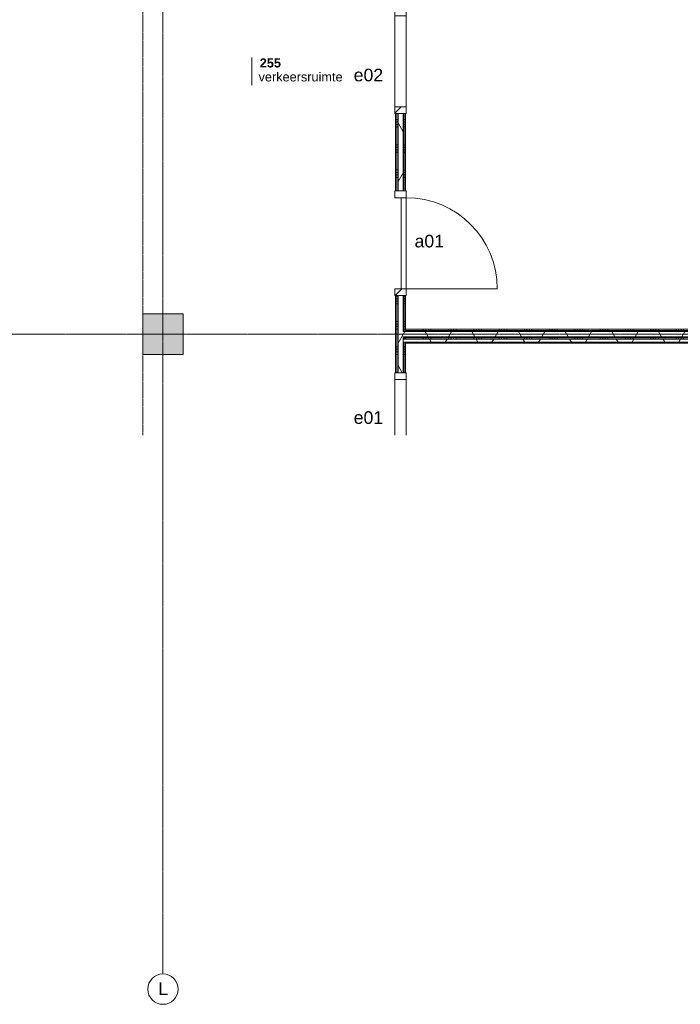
# Model space of a CAD drawing. Header units: millimetres. Extents: x 23523 to 72739, y 19604 to 59318.
# Tile 30 of 44: x 52611 to 59145, y 20368 to 30112. Entities that reach past the tile are written whole.
import ezdxf

# ---------------------------------------------------------------- set-up
doc = ezdxf.new("R2010")
doc.units = ezdxf.units.MM
doc.linetypes.add('Dash', pattern=[6.35, 3.175, -3.175])
doc.linetypes.add('stramien', pattern=[22.225, 12.7, -3.175, 3.175, -3.175])
doc.layers.add('00_Algemeen', color=7, linetype='Continuous', lineweight=9, true_color=0x00a600)
for name, color, linetype, lineweight in [('22_Metselwerk', 7, 'Continuous', 18), ('25_Metaalconstructiewerk', 7, 'Continuous', 9), ('30_Kozijnen-ramen-deuren', 7, 'Continuous', 9)]:
    doc.layers.add(name, color=color, linetype=linetype, lineweight=lineweight)
doc.styles.add('Arial', font='arial.ttf', dxfattribs={"height": 125})
doc.styles.add('Arial_5', font='arial.ttf', dxfattribs={"height": 90})
doc.styles.add('Arial_B_1', font='arialbd.ttf', dxfattribs={"height": 90})
pattern_1 = [(180, (56427.54, 29800), (4e-13, -250), []), (180, (56427.54, 29825), (4e-13, -250), []), (180, (56427.54, 29850), (4e-13, -250), []), (180, (56427.54, 29875), (4e-13, -250), [])]
pattern_2 = [(60, (-5372.46, 0), (-346.4102, 200), []), (120, (-5372.46, 0), (-346.4102, -200), [])]
pattern_3 = [(270, (60427.54, 27050), (250, 9e-13), []), (270, (60402.54, 27050), (250, 9e-13), []), (270, (60377.54, 27050), (250, 9e-13), []), (270, (60352.54, 27050), (250, 9e-13), [])]

# ---------------------------------------------------------------- blocks, each defined once
blk = doc.blocks.new('Direct Shape - 2410-10368 v1 - IFC-model constructie _zonder onderbouw_ _MM21228_-1202152-02 tweede verdieping - B')
at = {"layer": '25_Metaalconstructiewerk'}
blk.add_hatch(color=256, dxfattribs=at).paths.add_polyline_path([(200, -200), (200, 200), (-200, 200), (-200, -200)])
for p, q in [((200, 200), (-200, 200)), ((-200, 200), (-200, -200)), ((200, -200), (200, 200)), ((-200, -200), (200, -200))]:
    blk.add_line(p, q, dxfattribs=at)
blk = doc.blocks.new('Direct Shape - NLRS_28_SC_TLB_kolom vierkant prefab_gen_AT_kolom vierkant_gen_lxb 400x400_800402-1202380-02 tweede verdieping - B')
blk.add_blockref('Direct Shape - 2410-10368 v1 - IFC-model constructie _zonder onderbouw_ _MM21228_-1202152-02 tweede verdieping - B', (0, 0))
blk = doc.blocks.new('2410-10368 v1 - IFC-model constructie _zonder onderbouw_ _MM21228__ifc-1-02 tweede verdieping - B')
at = {"layer": '25_Metaalconstructiewerk', "lineweight": 9}
blk.add_blockref('Direct Shape - NLRS_28_SC_TLB_kolom vierkant prefab_gen_AT_kolom vierkant_gen_lxb 400x400_800402-1202380-02 tweede verdieping - B', (59400, 27000), dxfattribs=at)
blk = doc.blocks.new('32_AEE_VO_FIX_Binnendeuren - D_900x2300_Dicht Paneel lariks-7963114-02 tweede verdieping - B')
at = {"layer": '30_Kozijnen-ramen-deuren', "true_color": 0xc0c0c0}
h = blk.add_hatch(dxfattribs=at)
h.set_pattern_fill('FP_30', color=9, style=0, pattern_type=2)
h.set_pattern_definition([(315, (-27900, 61750), (106.06602, 106.06602), [])])
h.paths.add_polyline_path([(-517, 25), (-517, -57), (-450, -57), (-450, 57), (-517, 57), (-517, 37.5)])
h.paths.add_polyline_path([(450, 50), (450, -57), (517, -57), (517, 57), (450, 57)])
at = {"layer": '30_Kozijnen-ramen-deuren'}
for p, q in [((-517, 57), (-450, 57)), ((-517, 50), (-517, 57)), ((-450, 57), (-450, -57)), ((450, 57), (517, 57)), ((450, -57), (450, 57)), ((517, 57), (517, 50)), ((-517, -57), (-517, -50)), ((-450, -57), (-517, -57)), ((-450, -7), (450, -7)), ((-450, -57), (-450, -7)), ((450, -57), (-450, -57)), ((450, -7), (450, -57)), ((517, -57), (450, -57)), ((517, -50), (517, -57))]:
    blk.add_line(p, q, dxfattribs=at)
blk = doc.blocks.new('32_AEE_VO_FIX_Binnenramen - R_b1034xh2367_Vast lariks-V10-02 tweede verdieping - B')
at = {"layer": '30_Kozijnen-ramen-deuren', "true_color": 0xc0c0c0}
h = blk.add_hatch(dxfattribs=at)
h.set_pattern_fill('FP_50', color=9, style=0, pattern_type=2)
h.set_pattern_definition([(135, (26100, -61750), (-106.06602, -106.06602), [])])
h.paths.add_polyline_path([(-450, 57), (-517, 57), (-517, -57), (-450, -57)])
at = {"layer": '30_Kozijnen-ramen-deuren'}
for p, q in [((-450, 57), (-517, 57)), ((-517, 57), (-517, 50)), ((-450, -57), (-450, 57)), ((-450, 57), (100.3, 57)), ((-517, -50), (-517, -57)), ((-517, -57), (-450, -57)), ((-450, -57), (100.3, -57))]:
    blk.add_line(p, q, dxfattribs=at)
blk = doc.blocks.new('32_AEE_VO_FIX_Binnenramen - R_b1034xh2367_Vast lariks dicht-V11-02 tweede verdieping - B')
at = {"layer": '30_Kozijnen-ramen-deuren', "true_color": 0xc0c0c0}
h = blk.add_hatch(dxfattribs=at)
h.set_pattern_fill('FP_51', color=9, style=0, pattern_type=2)
h.set_pattern_definition([(135, (29700, -61750), (-106.06602, -106.06602), [])])
h.paths.add_polyline_path([(517, -37.5), (517, 57), (450, 57), (450, -57), (517, -57), (517, -50)])
h.paths.add_polyline_path([(-450, 37.5), (-450, 57), (-517, 57), (-517, -57), (-450, -57), (-450, 25)])
at = {"layer": '30_Kozijnen-ramen-deuren'}
for p, q in [((-450, 57), (-517, 57)), ((-517, 57), (-517, 50)), ((-450, -57), (-450, 57)), ((-450, 57), (450, 57)), ((517, 57), (450, 57)), ((450, 57), (450, -57)), ((517, 50), (517, 57)), ((-517, -50), (-517, -57)), ((-517, -57), (-450, -57)), ((-450, -57), (450, -57)), ((450, -57), (517, -57)), ((517, -57), (517, -50))]:
    blk.add_line(p, q, dxfattribs=at)
blk = doc.blocks.new('30_AEE_VO_draairichting - 30_AEE_VO_draairichting-8193168-02 tweede verdieping - B')
at = {"layer": '30_Kozijnen-ramen-deuren'}
blk.add_line((-450, -900), (-450, 0), dxfattribs=at)
blk.add_arc((-450, 0), 900, 270, 0, dxfattribs=at)
blk = doc.blocks.new('Grid - 3 mm-485849-02 tweede verdieping - B')
at = {"layer": '00_Algemeen', "color": 7}
blk.add_circle((0, 0), 3, dxfattribs=at)
blk = doc.blocks.new('00_AEE_tag_ruimte_klein - Naam _ nummer-752176-02 tweede verdieping - B')
at = {"layer": '00_Algemeen', "color": 7}
for p, q in [((-8.06, 7.17), (-8.06, 4.25)), ((-8.06, 4.47), (-8.06, 1.72))]:
    blk.add_line(p, q, dxfattribs=at)

msp = doc.modelspace()

# ---------------------------------------------------------------- hatches: boundary and pattern name
at = {"layer": '22_Metselwerk', "lineweight": 9}
h = msp.add_hatch(dxfattribs=at)
h.set_pattern_fill('FP_15', color=256, angle=90, style=0, pattern_type=2)
h.set_pattern_definition(pattern_1)
h.paths.add_polyline_path([(56327.5, 26617), (56340, 26617), (56340, 27383), (56327.5, 27383), (56327.5, 26857.9)])
h.paths.add_polyline_path([(56340, 28417), (56340, 29183), (56327.5, 29183), (56327.5, 28417)])
h.paths.add_polyline_path([(56327.5, 30217), (56340, 30217), (56340, 30983), (56327.5, 30983), (56327.5, 30576.8)])
h.paths.add_polyline_path([(56327.5, 32017), (56340, 32017), (56340, 32783), (56327.5, 32783), (56327.5, 32293.2)])
h.paths.add_polyline_path([(56327.5, 33817), (56340, 33817), (56340, 34583), (56327.5, 34583)])
h.paths.add_polyline_path([(56340, 35617), (56340, 36383), (56327.5, 36383), (56327.5, 35617)])
h.paths.add_polyline_path([(56327.5, 37417), (56340, 37417), (56340, 37837.5), (56327.5, 37837.5), (56327.5, 37442.4)])
h = msp.add_hatch(dxfattribs=at)
h.set_pattern_fill('FP_15', color=256, angle=90, style=0, pattern_type=2)
h.set_pattern_definition(pattern_1)
h.paths.add_polyline_path([(56352.5, 26617), (56352.5, 27383), (56340, 27383), (56340, 26617)])
h.paths.add_polyline_path([(56352.5, 28417), (56352.5, 29183), (56340, 29183), (56340, 28417)])
h.paths.add_polyline_path([(56340, 30217), (56352.5, 30217), (56352.5, 30983), (56340, 30983), (56340, 30576.8)])
h.paths.add_polyline_path([(56352.5, 32017), (56352.5, 32783), (56340, 32783), (56340, 32017)])
h.paths.add_polyline_path([(56352.5, 33817), (56352.5, 34583), (56340, 34583), (56340, 33817)])
h.paths.add_polyline_path([(56340, 35617), (56352.5, 35617), (56352.5, 36383), (56340, 36383)])
h.paths.add_polyline_path([(56352.5, 37417), (56352.5, 37825), (56340, 37825), (56340, 37417)])
h = msp.add_hatch(dxfattribs=at)
h.set_pattern_fill('FP_11', color=256, angle=60, style=0, pattern_type=2)
h.set_pattern_definition(pattern_2)
h.paths.add_polyline_path([(56402.5, 26617), (56402.5, 27383), (56352.5, 27383), (56352.5, 26617)])
h.paths.add_polyline_path([(56402.5, 28417), (56402.5, 29183), (56352.5, 29183), (56352.5, 28417)])
h.paths.add_polyline_path([(56352.5, 30217), (56402.5, 30217), (56402.5, 30983), (56352.5, 30983), (56352.5, 30576.8)])
h.paths.add_polyline_path([(56402.5, 32017), (56402.5, 32783), (56352.5, 32783), (56352.5, 32017)])
h.paths.add_polyline_path([(56352.5, 33817), (56402.5, 33817), (56402.5, 34583), (56352.5, 34583)])
h.paths.add_polyline_path([(56402.5, 35617), (56402.5, 36383), (56352.5, 36383), (56352.5, 35617)])
h.paths.add_polyline_path([(56352.5, 37417), (56402.5, 37417), (56402.5, 37775), (56352.5, 37775), (56352.5, 37442.4)])
h = msp.add_hatch(dxfattribs=at)
h.set_pattern_fill('FP_15', color=256, angle=90, style=0, pattern_type=2)
h.set_pattern_definition(pattern_1)
h.paths.add_polyline_path([(56415, 26617), (56415, 26920), (56402.5, 26920), (56402.5, 26617)])
h.paths.add_polyline_path([(56402.5, 26950), (56415, 26950), (56415, 26975), (56402.5, 26975)])
h.paths.add_polyline_path([(56402.5, 27025), (56415, 27025), (56415, 27383), (56402.5, 27383), (56402.5, 27144)])
h.paths.add_polyline_path([(56415, 28417), (56415, 29183), (56402.5, 29183), (56402.5, 28417)])
h.paths.add_polyline_path([(56415, 30217), (56415, 30983), (56402.5, 30983), (56402.5, 30217)])
h.paths.add_polyline_path([(56402.5, 32017), (56415, 32017), (56415, 32320), (56402.5, 32320), (56402.5, 32293.2)])
h.paths.add_polyline_path([(56415, 32350), (56415, 32375), (56402.5, 32375), (56402.5, 32350)])
h.paths.add_polyline_path([(56402.5, 32425), (56415, 32425), (56415, 32783), (56402.5, 32783), (56402.5, 32579.2)])
h.paths.add_polyline_path([(56415, 33817), (56415, 34583), (56402.5, 34583), (56402.5, 33817)])
h.paths.add_polyline_path([(56415, 35617), (56415, 36383), (56402.5, 36383), (56402.5, 35617)])
h.paths.add_polyline_path([(56415, 37417), (56415, 37720), (56402.5, 37720), (56402.5, 37417)])
h.paths.add_polyline_path([(56415, 37750), (56415, 37762.5), (56402.5, 37762.5), (56402.5, 37750)])
h = msp.add_hatch(dxfattribs=at)
h.set_pattern_fill('FP_15', color=256, angle=90, style=0, pattern_type=2)
h.set_pattern_definition(pattern_1)
h.paths.add_polyline_path([(56427.5, 26617), (56427.5, 26920), (56415, 26920), (56415, 26617)])
h.paths.add_polyline_path([(56415, 26950), (56427.5, 26950), (56427.5, 26962.5), (56415, 26962.5)])
h.paths.add_polyline_path([(56427.5, 27025), (56427.5, 27383), (56415, 27383), (56415, 27025)])
h.paths.add_polyline_path([(56427.5, 28417), (56427.5, 29183), (56415, 29183), (56415, 28417)])
h.paths.add_polyline_path([(56415, 30217), (56427.5, 30217), (56427.5, 30983), (56415, 30983), (56415, 30576.8)])
h.paths.add_polyline_path([(56427.5, 32017), (56427.5, 32320), (56415, 32320), (56415, 32017)])
h.paths.add_polyline_path([(56415, 32350), (56427.5, 32350), (56427.5, 32362.5), (56415, 32362.5)])
h.paths.add_polyline_path([(56415, 32425), (56427.5, 32425), (56427.5, 32783), (56415, 32783), (56415, 32579.2)])
h.paths.add_polyline_path([(56427.5, 33817), (56427.5, 34583), (56415, 34583), (56415, 33817)])
h.paths.add_polyline_path([(56415, 35617), (56427.5, 35617), (56427.5, 36383), (56415, 36383)])
h.paths.add_polyline_path([(56415, 37417), (56427.5, 37417), (56427.5, 37720), (56415, 37720), (56415, 37442.4)])
h = msp.add_hatch(dxfattribs=at)
h.set_pattern_fill('FP_11', color=256, angle=60, style=0, pattern_type=2)
h.set_pattern_definition(pattern_2)
h.paths.add_polyline_path([(64627.5, 26975), (64627.5, 27025), (56402.5, 27025), (56402.5, 26975), (64418.2, 26975)])
h = msp.add_hatch(dxfattribs=at)
h.set_pattern_fill('FP_16', color=256, angle=-270, style=0, pattern_type=2)
h.set_pattern_definition(pattern_3)
h.paths.add_polyline_path([(64627.5, 27037.5), (64627.5, 27050), (56427.5, 27050), (56427.5, 27037.5), (64418.2, 27037.5)])
h = msp.add_hatch(dxfattribs=at)
h.set_pattern_fill('FP_16', color=256, angle=-270, style=0, pattern_type=2)
h.set_pattern_definition(pattern_3)
h.paths.add_polyline_path([(64627.5, 27025), (64627.5, 27037.5), (56427.5, 27037.5), (56427.5, 27025), (64418.2, 27025)])
h = msp.add_hatch(dxfattribs=at)
h.set_pattern_fill('FP_11', color=256, angle=60, style=0, pattern_type=2)
h.set_pattern_definition(pattern_2)
h.paths.add_polyline_path([(64418.2, 26920), (64627.5, 26920), (64627.5, 26950), (56402.5, 26950), (56402.5, 26920), (63094.4, 26920)])
h = msp.add_hatch(dxfattribs=at)
h.set_pattern_fill('FP_16', color=256, angle=-270, style=0, pattern_type=2)
h.set_pattern_definition(pattern_3)
h.paths.add_polyline_path([(64627.5, 26962.5), (64627.5, 26975), (56415, 26975), (56415, 26962.5), (64418.2, 26962.5)])
h = msp.add_hatch(dxfattribs=at)
h.set_pattern_fill('FP_16', color=256, angle=-270, style=0, pattern_type=2)
h.set_pattern_definition(pattern_3)
h.paths.add_polyline_path([(64627.5, 26950), (64627.5, 26962.5), (56427.5, 26962.5), (56427.5, 26950), (64418.2, 26950)])
h = msp.add_hatch(dxfattribs=at)
h.set_pattern_fill('FP_126', color=256, angle=-270, style=0, pattern_type=2)
h.set_pattern_definition([(270, (60427.54, 26950), (250, 9e-13), []), (270, (60402.54, 26950), (250, 9e-13), []), (270, (60377.54, 26950), (250, 9e-13), []), (270, (60352.54, 26950), (250, 9e-13), [])])
h.paths.add_polyline_path([(64627.5, 26910), (64627.5, 26920), (56427.5, 26920), (56427.5, 26910), (64418.2, 26910)])

# ---------------------------------------------------------------- linework, layer by layer
at = {"layer": '00_Algemeen', "color": 150, "linetype": 'stramien', "true_color": 0x0080ff}
for p, q in [((54027.5, 20667.9), (54027.5, 59018.3)), ((72439, 27000), (23823.4, 27000))]:
    msp.add_line(p, q, dxfattribs=at)
at = {"layer": '00_Algemeen', "color": 7, "linetype": 'Dash'}
for p, q in [((53827.5, 32200), (53827.5, 27200)), ((53827.5, 25999.7), (53827.5, 26800))]:
    msp.add_line(p, q, dxfattribs=at)
at = {"layer": '22_Metselwerk', "lineweight": 9}
for p, q in [((56327.5, 29183), (56327.5, 28417)), ((56352.5, 29183), (56327.5, 29183)), ((56340, 28417), (56340, 29183)), ((56427.5, 29183), (56402.5, 29183)), ((56415, 28417), (56415, 29183)), ((56427.5, 28417), (56427.5, 29183)), ((56327.5, 28417), (56352.5, 28417)), ((56402.5, 28417), (56427.5, 28417)), ((56327.5, 27383), (56327.5, 26617)), ((56352.5, 27383), (56327.5, 27383)), ((56340, 26617), (56340, 27383)), ((56427.5, 27383), (56402.5, 27383)), ((56415, 27025), (56415, 27383)), ((56427.5, 27050), (56427.5, 27383)), ((64627.5, 27050), (56427.5, 27050)), ((64627.5, 27037.5), (56427.5, 27037.5)), ((56427.5, 27037.5), (56427.5, 27025)), ((64627.5, 26950), (56402.5, 26950)), ((64627.5, 26920), (56402.5, 26920)), ((56415, 26950), (56415, 26962.5)), ((64627.5, 26962.5), (56415, 26962.5)), ((56415, 26617), (56415, 26920)), ((56427.5, 26617), (56427.5, 26920)), ((56427.5, 26910), (64627.5, 26910)), ((56327.5, 26617), (56352.5, 26617)), ((56402.5, 26617), (56427.5, 26617))]:
    msp.add_line(p, q, dxfattribs=at)
at = {"layer": '22_Metselwerk'}
for p, q in [((56402.5, 29183), (56352.5, 29183)), ((56352.5, 28417), (56352.5, 29183)), ((56402.5, 28417), (56402.5, 29183)), ((56352.5, 28417), (56402.5, 28417)), ((56402.5, 27383), (56352.5, 27383)), ((56352.5, 26617), (56352.5, 27383)), ((56402.5, 27025), (56402.5, 27383)), ((64627.5, 27025), (56402.5, 27025)), ((64627.5, 26975), (56402.5, 26975)), ((56402.5, 26617), (56402.5, 26975)), ((56352.5, 26617), (56402.5, 26617))]:
    msp.add_line(p, q, dxfattribs=at)

# ---------------------------------------------------------------- block references
at = {"lineweight": 5}
msp.add_blockref('2410-10368 v1 - IFC-model constructie _zonder onderbouw_ _MM21228__ifc-1-02 tweede verdieping - B', (-5372.5, 0), dxfattribs=at)
at = {"layer": '00_Algemeen', "color": 7, "xscale": 49.99999999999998, "yscale": 49.99999999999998, "zscale": 49.99999999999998}
for name, p in [('00_AEE_tag_ruimte_klein - Naam _ nummer-752176-02 tweede verdieping - B', (55309.3, 29379)), ('Grid - 3 mm-485849-02 tweede verdieping - B', (54027.5, 20517.9))]:
    msp.add_blockref(name, p, dxfattribs=at)
at = {"layer": '30_Kozijnen-ramen-deuren'}
for name, p, rotation in [('32_AEE_VO_FIX_Binnenramen - R_b1034xh2367_Vast lariks dicht-V11-02 tweede verdieping - B', (56377.5, 29700), 269.9999999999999), ('32_AEE_VO_FIX_Binnendeuren - D_900x2300_Dicht Paneel lariks-7963114-02 tweede verdieping - B', (56377.5, 27900), 89.99999999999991), ('30_AEE_VO_draairichting - 30_AEE_VO_draairichting-8193168-02 tweede verdieping - B', (56434.5, 27900), 89.99999999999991), ('32_AEE_VO_FIX_Binnenramen - R_b1034xh2367_Vast lariks-V10-02 tweede verdieping - B', (56377.5, 26100), 269.9999999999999)]:
    msp.add_blockref(name, p, dxfattribs=dict(at, rotation=rotation))

# ---------------------------------------------------------------- texts
at = {"layer": '00_Algemeen', "color": 7, "attachment_point": 1}
for s, insert, char_height, width, style in [('255', (54984.9, 29729), 90, 252.532, 'Arial_B_1'), ('verkeersruimte', (54973, 29591.2), 90, 958.017, 'Arial_5'), ('a01', (56516.3, 27983.5), 125, 348.734, 'Arial'), ('L', (53981.6, 20586), 125, 116.245, 'Arial')]:
    msp.add_mtext(s, dxfattribs=dict(at, insert=insert, char_height=char_height, width=width, style=style))
at = {"layer": '30_Kozijnen-ramen-deuren', "char_height": 125, "width": 348.734, "attachment_point": 1, "style": 'Arial'}
for s, insert in [('e02', (55914.2, 29627)), ('e01', (55914.2, 26237))]:
    msp.add_mtext(s, dxfattribs=dict(at, insert=insert))

doc.saveas('drawing.dxf')
